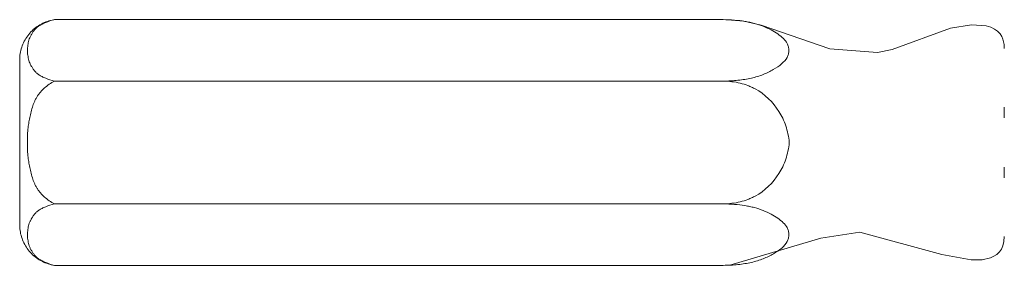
# Model space of a CAD drawing. Header units: inches. Extents: x -1 to 4727, y -3 to 1727.
# Tile 70 of 163: x 2707.62 to 2713.62, y 1405.32 to 1406.82. Entities that reach past the tile are written whole.
import ezdxf

# ---------------------------------------------------------------- set-up
doc = ezdxf.new("R2010")
doc.units = ezdxf.units.IN
doc.header["$LTSCALE"] = 42
doc.header["$MEASUREMENT"] = 0
doc.layers.get('0').update_dxf_attribs({"linetype": 'CONTINUOUS'})
doc.layers.add('I-FURN', color=8, linetype='CONTINUOUS')

# ---------------------------------------------------------------- blocks, each defined once
blk = doc.blocks.new('Game - Foosball Table - Default-3751008-FURNITURE PLAN - FLOOR 09 - EAST')
at = {"lineweight": 9}
for p, q in [((-3.4159, -19.0625), (-3.349, -19.0625)), ((-3.0498, -19.0625), (-2.9829, -19.0625)), ((-3.9494, -24.7772), (-3.9494, -20.7772)), ((-3.5744, -24.7772), (-3.5744, -20.7772)), ((-2.8244, -20.7772), (-2.8244, -24.7772)), ((-2.4494, -24.7772), (-2.4494, -20.7772)), ((-3.9494, -24.8536), (-3.9494, -24.7772)), ((-3.5744, -24.8536), (-3.5744, -24.7772)), ((-3.5744, -24.8536), (-3.5744, -24.7772)), ((-2.8244, -24.7772), (-2.8244, -24.8536)), ((-2.8244, -24.8536), (-2.8244, -24.7772)), ((-2.4494, -24.8536), (-2.4494, -24.7772)), ((-3.1994, -25.0625), (-3.1994, -25.0625)), ((-3.1994, -25.0625), (-3.1994, -25.0625))]:
    blk.add_line(p, q, dxfattribs=at)
at = {"lineweight": 9, "flags": 128}
for points in [[(-3.9494, -20.7772), (-3.9406, -20.6514), (-3.9166, -20.5451), (-3.7707, -20.1263), (-3.7493, -19.8347), (-3.7675, -19.7458), (-3.897, -19.3904), (-3.917, -19.2626), (-3.9116, -19.1734), (-3.9033, -19.1447), (-3.8921, -19.1216), (-3.8786, -19.1032), (-3.863, -19.0887), (-3.8465, -19.0782), (-3.8301, -19.0712), (-3.7974, -19.0639), (-3.7739, -19.0625)], [(-2.6249, -19.0625), (-2.5947, -19.0648), (-2.5695, -19.0709), (-2.5485, -19.0803), (-2.531, -19.0926), (-2.5165, -19.1076), (-2.5045, -19.1255), (-2.4948, -19.1467), (-2.4832, -19.1976), (-2.482, -19.2651), (-2.5156, -19.4425), (-2.6522, -19.9437), (-2.6153, -20.182), (-2.4502, -20.7369), (-2.4494, -20.7772)], [(-3.7023, -25.0654), (-3.7123, -25.0652), (-3.7223, -25.0646), (-3.7323, -25.0636), (-3.7422, -25.0622), (-3.752, -25.0605), (-3.7618, -25.0583), (-3.7714, -25.0557), (-3.781, -25.0527), (-3.7904, -25.0494), (-3.7997, -25.0457), (-3.8088, -25.0416), (-3.8178, -25.0372), (-3.8266, -25.0324), (-3.8351, -25.0272), (-3.8435, -25.0218), (-3.8516, -25.016), (-3.8595, -25.0098), (-3.8672, -25.0034), (-3.8746, -24.9966), (-3.8817, -24.9896), (-3.8885, -24.9823), (-3.895, -24.9747), (-3.9012, -24.9669), (-3.9071, -24.9588), (-3.9127, -24.9505), (-3.9179, -24.942), (-3.9228, -24.9333), (-3.9274, -24.9244), (-3.9315, -24.9153), (-3.9354, -24.906), (-3.9388, -24.8966), (-3.9418, -24.8871), (-3.9445, -24.8775), (-3.9468, -24.8677), (-3.9487, -24.8579), (-3.9494, -24.8536)], [(-2.4494, -24.8536), (-2.4511, -24.8635), (-2.4532, -24.8733), (-2.4558, -24.8829), (-2.4586, -24.8925), (-2.4619, -24.902), (-2.4656, -24.9113), (-2.4696, -24.9204), (-2.474, -24.9294), (-2.4787, -24.9382), (-2.4838, -24.9468), (-2.4892, -24.9552), (-2.495, -24.9634), (-2.501, -24.9713), (-2.5074, -24.979), (-2.5141, -24.9865), (-2.5211, -24.9936), (-2.5284, -25.0005), (-2.5359, -25.0071), (-2.5437, -25.0133), (-2.5517, -25.0193), (-2.56, -25.0249), (-2.5685, -25.0302), (-2.5772, -25.0351), (-2.5861, -25.0397), (-2.5951, -25.044), (-2.6043, -25.0478), (-2.6137, -25.0513), (-2.6232, -25.0545), (-2.6328, -25.0572), (-2.6425, -25.0596), (-2.6524, -25.0615), (-2.6622, -25.0631), (-2.6722, -25.0643), (-2.6821, -25.065), (-2.6921, -25.0654), (-2.6965, -25.0654)], [(-3.1994, -25.0654), (-3.2195, -25.0654), (-3.2396, -25.0654), (-3.2596, -25.0654), (-3.2795, -25.0654), (-3.2993, -25.0654), (-3.319, -25.0654), (-3.3384, -25.0654), (-3.3576, -25.0654), (-3.3766, -25.0654), (-3.3953, -25.0654), (-3.4136, -25.0654), (-3.4316, -25.0654), (-3.4493, -25.0654), (-3.4666, -25.0654), (-3.4834, -25.0654), (-3.4998, -25.0654), (-3.5156, -25.0654), (-3.531, -25.0654), (-3.5459, -25.0654), (-3.5602, -25.0654), (-3.5739, -25.0654), (-3.587, -25.0654), (-3.5995, -25.0654), (-3.6114, -25.0654), (-3.6226, -25.0654), (-3.6331, -25.0654), (-3.643, -25.0654), (-3.6521, -25.0654), (-3.6605, -25.0654), (-3.6682, -25.0654), (-3.6751, -25.0654), (-3.6812, -25.0654), (-3.6866, -25.0654), (-3.6912, -25.0654), (-3.695, -25.0654), (-3.698, -25.0654), (-3.7003, -25.0654), (-3.7017, -25.0654), (-3.7023, -25.0654)], [(-3.7023, -25.0654), (-3.7019, -25.0654), (-3.7007, -25.0654), (-3.6987, -25.0654), (-3.6959, -25.0654), (-3.6923, -25.0654), (-3.6879, -25.0654), (-3.6828, -25.0654), (-3.6768, -25.0654), (-3.6701, -25.0654), (-3.6626, -25.0654), (-3.6544, -25.0654), (-3.6455, -25.0654), (-3.6359, -25.0654), (-3.6255, -25.0654), (-3.6145, -25.0654), (-3.6028, -25.0654), (-3.5905, -25.0654), (-3.5775, -25.0654), (-3.564, -25.0654), (-3.5498, -25.0654), (-3.5351, -25.0654), (-3.5199, -25.0654), (-3.5041, -25.0654), (-3.4878, -25.0654), (-3.4711, -25.0654), (-3.454, -25.0654), (-3.4365, -25.0654), (-3.4185, -25.0654), (-3.4002, -25.0654), (-3.3816, -25.0654), (-3.3628, -25.0654), (-3.3436, -25.0654), (-3.3242, -25.0654), (-3.3046, -25.0654), (-3.2849, -25.0654), (-3.265, -25.0654), (-3.245, -25.0654), (-3.2249, -25.0654), (-3.2048, -25.0654), (-3.1994, -25.0654)], [(-3.1994, -25.0654), (-3.1793, -25.0654), (-3.1592, -25.0654), (-3.1392, -25.0654), (-3.1193, -25.0654), (-3.0995, -25.0654), (-3.0799, -25.0654), (-3.0604, -25.0654), (-3.0412, -25.0654), (-3.0222, -25.0654), (-3.0036, -25.0654), (-2.9852, -25.0654), (-2.9672, -25.0654), (-2.9495, -25.0654), (-2.9323, -25.0654), (-2.9154, -25.0654), (-2.8991, -25.0654), (-2.8832, -25.0654), (-2.8678, -25.0654), (-2.8529, -25.0654), (-2.8386, -25.0654), (-2.8249, -25.0654), (-2.8118, -25.0654), (-2.7993, -25.0654), (-2.7874, -25.0654), (-2.7762, -25.0654), (-2.7657, -25.0654), (-2.7558, -25.0654), (-2.7467, -25.0654), (-2.7383, -25.0654), (-2.7306, -25.0654), (-2.7237, -25.0654), (-2.7176, -25.0654), (-2.7122, -25.0654), (-2.7076, -25.0654), (-2.7038, -25.0654), (-2.7008, -25.0654), (-2.6985, -25.0654), (-2.6971, -25.0654), (-2.6965, -25.0654)], [(-2.6965, -25.0654), (-2.6969, -25.0654), (-2.6981, -25.0654), (-2.7001, -25.0654), (-2.7029, -25.0654), (-2.7065, -25.0654), (-2.7109, -25.0654), (-2.7161, -25.0654), (-2.722, -25.0654), (-2.7287, -25.0654), (-2.7362, -25.0654), (-2.7444, -25.0654), (-2.7533, -25.0654), (-2.7629, -25.0654), (-2.7733, -25.0654), (-2.7843, -25.0654), (-2.796, -25.0654), (-2.8083, -25.0654), (-2.8213, -25.0654), (-2.8349, -25.0654), (-2.849, -25.0654), (-2.8637, -25.0654), (-2.879, -25.0654), (-2.8947, -25.0654), (-2.911, -25.0654), (-2.9277, -25.0654), (-2.9448, -25.0654), (-2.9624, -25.0654), (-2.9803, -25.0654), (-2.9986, -25.0654), (-3.0172, -25.0654), (-3.0361, -25.0654), (-3.0552, -25.0654), (-3.0746, -25.0654), (-3.0942, -25.0654), (-3.1139, -25.0654), (-3.1338, -25.0654), (-3.1538, -25.0654), (-3.1739, -25.0654), (-3.194, -25.0654), (-3.1994, -25.0654)]]:
    blk.add_lwpolyline(points, dxfattribs=at)
at = {"lineweight": 9}
for points, knots in [([(-3.9494, -20.7772), (-3.9493, -20.7534), (-3.9475, -20.7074), (-3.9412, -20.6543), (-3.9347, -20.6195), (-3.9304, -20.6002), (-3.9232, -20.5718), (-3.9096, -20.5311), (-3.8875, -20.4832), (-3.8631, -20.443), (-3.8342, -20.4073), (-3.8077, -20.3864), (-3.7835, -20.3776), (-3.7615, -20.3751), (-3.7432, -20.3774), (-3.729, -20.3819), (-3.7087, -20.3909), (-3.6787, -20.4178), (-3.6433, -20.4692), (-3.6187, -20.5199), (-3.602, -20.5671), (-3.592, -20.6044), (-3.5844, -20.6439), (-3.5769, -20.6998), (-3.5746, -20.7453), (-3.5744, -20.7772)], [-1, -1, -1, -1, -0.946429, -0.892857, -0.866071, -0.852679, -0.839286, -0.785714, -0.732143, -0.678571, -0.625, -0.571429, -0.535714, -0.5, -0.464286, -0.446429, -0.428571, -0.357143, -0.285714, -0.214286, -0.178571, -0.142857, -0.107143, -0.071429, 0, 0, 0, 0]), ([(-3.5744, -20.7772), (-3.5738, -20.7403), (-3.5674, -20.6881), (-3.5501, -20.6328), (-3.5375, -20.6028), (-3.5016, -20.5307), (-3.432, -20.4588), (-3.3476, -20.4125), (-3.2863, -20.3879), (-3.2355, -20.3772), (-3.1994, -20.3735)], [-1, -1, -1, -1, -0.833333, -0.75, -0.708333, -0.666667, -0.333333, -0.25, -0.166667, 0, 0, 0, 0]), ([(-3.1994, -20.3735), (-3.1633, -20.3772), (-3.1125, -20.3879), (-3.0512, -20.4125), (-2.9668, -20.4588), (-2.8972, -20.5307), (-2.8613, -20.6028), (-2.8487, -20.6328), (-2.8314, -20.6881), (-2.825, -20.7403), (-2.8244, -20.7772)], [-1, -1, -1, -1, -0.833333, -0.75, -0.666667, -0.333333, -0.291667, -0.25, -0.166667, 0, 0, 0, 0]), ([(-2.8244, -20.7772), (-2.8243, -20.7533), (-2.8224, -20.7071), (-2.8161, -20.654), (-2.8097, -20.6192), (-2.8054, -20.5999), (-2.7982, -20.5716), (-2.7847, -20.5312), (-2.7627, -20.4836), (-2.7385, -20.4435), (-2.7099, -20.4079), (-2.6867, -20.3894), (-2.6698, -20.3818), (-2.6556, -20.3774), (-2.6373, -20.3751), (-2.619, -20.3771), (-2.6048, -20.3815), (-2.5845, -20.3904), (-2.5543, -20.4172), (-2.5185, -20.4687), (-2.4938, -20.5198), (-2.477, -20.5673), (-2.4669, -20.6047), (-2.4593, -20.6442), (-2.4519, -20.7001), (-2.4495, -20.7454), (-2.4494, -20.7772)], [-1, -1, -1, -1, -0.946429, -0.892857, -0.866071, -0.852679, -0.839286, -0.785714, -0.732143, -0.678571, -0.625, -0.571429, -0.553571, -0.535714, -0.5, -0.464286, -0.446429, -0.428571, -0.357143, -0.285714, -0.214286, -0.178571, -0.142857, -0.107143, -0.071429, 0, 0, 0, 0]), ([(-3.5744, -24.8536), (-3.5793, -24.8733), (-3.5878, -24.9), (-3.5997, -24.9259), (-3.6071, -24.9393), (-3.6129, -24.9486), (-3.6191, -24.9571), (-3.6279, -24.9672), (-3.6399, -24.9777), (-3.6524, -24.9864), (-3.6612, -24.9917), (-3.6662, -24.9946), (-3.6712, -24.9975), (-3.6774, -25.0008), (-3.6876, -25.0052), (-3.7006, -25.0096), (-3.7163, -25.0133), (-3.737, -25.017), (-3.7574, -25.0186), (-3.7779, -25.0178), (-3.7932, -25.0159), (-3.8086, -25.0131), (-3.8241, -25.0094), (-3.8369, -25.005), (-3.8469, -25.0005), (-3.8531, -24.9972), (-3.858, -24.9944), (-3.863, -24.9915), (-3.8718, -24.9861), (-3.8842, -24.9775), (-3.8961, -24.9669), (-3.9049, -24.9569), (-3.9111, -24.9484), (-3.9169, -24.9391), (-3.9242, -24.9258), (-3.9361, -24.8998), (-3.9445, -24.8733), (-3.9494, -24.8536)], [-1, -1, -1, -1, -0.928571, -0.892857, -0.875, -0.857143, -0.839286, -0.821429, -0.785714, -0.75, -0.732143, -0.723214, -0.714286, -0.696429, -0.678571, -0.642857, -0.607143, -0.571429, -0.5, -0.464286, -0.428571, -0.392857, -0.357143, -0.321429, -0.303571, -0.285714, -0.276786, -0.267857, -0.25, -0.214286, -0.178571, -0.160714, -0.142857, -0.125, -0.107143, -0.071429, 0, 0, 0, 0]), ([(-3.9494, -24.8536), (-3.9445, -24.8733), (-3.936, -24.9), (-3.9241, -24.9259), (-3.9167, -24.9393), (-3.9129, -24.9455), (-3.9109, -24.9485)], [-1, -1, -1, -1, -0.9285714, -0.8928571, -0.875, -0.8571429, -0.8571429, -0.8571429, -0.8571429]), ([(-3.1994, -25.018), (-3.2237, -25.0188), (-3.2599, -25.0178), (-3.3014, -25.013), (-3.325, -25.0092), (-3.3425, -25.0058), (-3.3602, -25.002), (-3.3842, -24.9966), (-3.4144, -24.9888), (-3.4433, -24.9786), (-3.4648, -24.9683), (-3.4774, -24.9609), (-3.4869, -24.9544), (-3.4962, -24.9476), (-3.512, -24.9349), (-3.5328, -24.9145), (-3.5552, -24.8862), (-3.5683, -24.8649), (-3.5744, -24.8536)], [-1, -1, -1, -1, -0.833333, -0.75, -0.708333, -0.666667, -0.625, -0.583333, -0.5, -0.416667, -0.375, -0.333333, -0.3125, -0.291667, -0.25, -0.166667, -0.083333, 0, 0, 0, 0]), ([(-2.8244, -24.8536), (-2.8305, -24.8649), (-2.8437, -24.8862), (-2.866, -24.9145), (-2.8868, -24.9349), (-2.9026, -24.9476), (-2.9119, -24.9544), (-2.9215, -24.9609), (-2.934, -24.9683), (-2.9555, -24.9786), (-2.9844, -24.9888), (-3.0146, -24.9966), (-3.0386, -25.002), (-3.0563, -25.0058), (-3.0738, -25.0092), (-3.0974, -25.013), (-3.1389, -25.0178), (-3.1751, -25.0188), (-3.1994, -25.018)], [-1, -1, -1, -1, -0.916667, -0.833333, -0.75, -0.708333, -0.6875, -0.666667, -0.625, -0.583333, -0.5, -0.416667, -0.375, -0.333333, -0.291667, -0.25, -0.166667, 0, 0, 0, 0]), ([(-2.4494, -24.8536), (-2.4543, -24.8733), (-2.4628, -24.9), (-2.4747, -24.9259), (-2.4821, -24.9393), (-2.4879, -24.9486), (-2.4941, -24.9571), (-2.5029, -24.9672), (-2.5149, -24.9777), (-2.5274, -24.9864), (-2.5362, -24.9917), (-2.5412, -24.9946), (-2.5462, -24.9975), (-2.5524, -25.0008), (-2.5626, -25.0052), (-2.5756, -25.0096), (-2.5913, -25.0133), (-2.612, -25.017), (-2.6324, -25.0186), (-2.6529, -25.0178), (-2.6682, -25.0159), (-2.6836, -25.0131), (-2.6991, -25.0094), (-2.7119, -25.005), (-2.7219, -25.0005), (-2.7281, -24.9972), (-2.733, -24.9944), (-2.738, -24.9915), (-2.7468, -24.9861), (-2.7592, -24.9775), (-2.7711, -24.9669), (-2.7799, -24.9569), (-2.7861, -24.9484), (-2.7919, -24.9391), (-2.7992, -24.9258), (-2.8111, -24.8998), (-2.8195, -24.8733), (-2.8244, -24.8536)], [-1, -1, -1, -1, -0.928571, -0.892857, -0.875, -0.857143, -0.839286, -0.821429, -0.785714, -0.75, -0.732143, -0.723214, -0.714286, -0.696429, -0.678571, -0.642857, -0.607143, -0.571429, -0.5, -0.464286, -0.428571, -0.392857, -0.357143, -0.321429, -0.303571, -0.285714, -0.276786, -0.267857, -0.25, -0.214286, -0.178571, -0.160714, -0.142857, -0.125, -0.107143, -0.071429, 0, 0, 0, 0]), ([(-2.4878, -24.9483), (-2.4858, -24.9453), (-2.482, -24.9391), (-2.4746, -24.9258), (-2.4627, -24.8998), (-2.4543, -24.8733), (-2.4494, -24.8536)], [-0.1428571, -0.1428571, -0.1428571, -0.1428571, -0.125, -0.1071429, -0.0714286, 0, 0, 0, 0])]:
    blk.add_open_spline(points, degree=3, knots=knots, dxfattribs=at)

msp = doc.modelspace()

# ---------------------------------------------------------------- block references
at = {"layer": 'I-FURN', "rotation": 269.9999999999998}
msp.add_blockref('Game - Foosball Table - Default-3751008-FURNITURE PLAN - FLOOR 09 - EAST', (2732.6875, 1402.875), dxfattribs=at)

doc.saveas('drawing.dxf')
